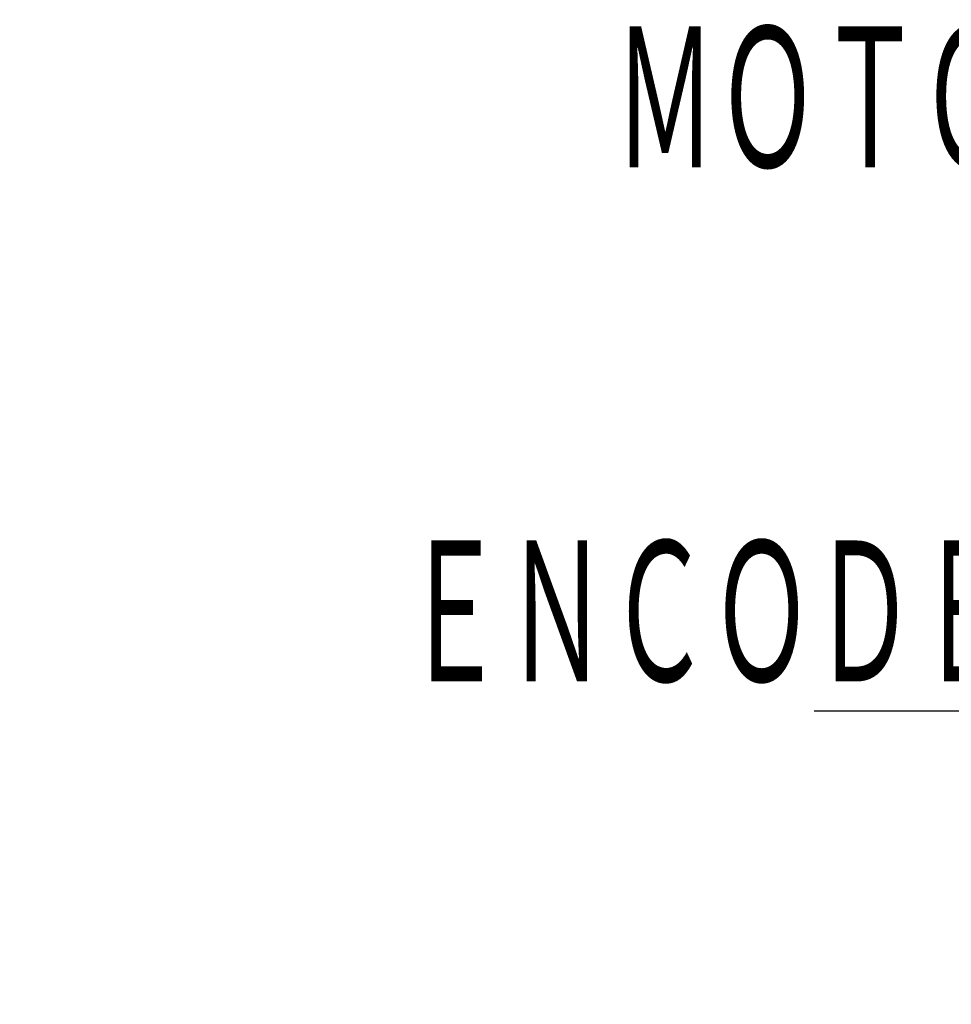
# Model space of a CAD drawing. Header units: millimetres. Extents: x 0 to 840, y 0 to 594.
# Tile 54 of 148: x 233 to 274, y 363 to 406. Entities that reach past the tile are written whole.
import ezdxf

# ---------------------------------------------------------------- set-up
doc = ezdxf.new("R2010")
doc.units = ezdxf.units.MM
doc.header["$LTSCALE"] = 0.36378
doc.layers.add('NoLayerName_001', color=7, linetype='Continuous')
doc.styles.get("Standard").update_dxf_attribs({"font": 'txt', "bigfont": 'extfont2'})
doc.dimstyles.get("Standard").update_dxf_attribs({"dimtxt": 2.5, "dimasz": 2.5, "dimexe": 1, "dimexo": 1, "dimtad": 1, "dimdec": 3, "dimzin": 0, "dimdsep": 46, "dimtxsty": 'Standard', "dimcen": 2.5, "dimadec": 3, "dimazin": 0, "dimtfac": 0.75, "dimtdec": 3, "dimtmove": 0, "dimatfit": 3, "dimfxl": 1, "dimarcsym": 0})

msp = doc.modelspace()

# ---------------------------------------------------------------- texts
at = {"layer": 'NoLayerName_001', "color": 3, "linetype": 'Continuous', "lineweight": 13, "char_height": 7, "attachment_point": 9, "line_spacing_factor": 0.771429}
for s, insert in [('\\A1;\\W0.5833;ＭＯＴＯＲ\u3000ＣＯＮＮＥＣＴＯＲ', (326.4193, 399.1022)), ('\\A1;\\W0.5833;ＥＮＣＯＤＥＲ\u3000ＣＯＮＮＥＣＴＯＲ', (326.1549, 376.5853))]:
    msp.add_mtext(s, dxfattribs=dict(at, insert=insert))

# ---------------------------------------------------------------- leaders
at = {"layer": 'NoLayerName_001', "color": 3, "linetype": 'Continuous', "lineweight": 13, "annotation_type": 0, "has_hookline": 1, "hookline_direction": 1, "text_width": 58.33}
msp.add_leader([(347.0971, 363.119), (329.7799, 375.9603), (326.7799, 375.9603)], dimstyle='Standard', override={"dimtxt": 7, "dimasz": 3, "dimldrblk": 'OPEN30'}, dxfattribs=at)

doc.saveas('drawing.dxf')
